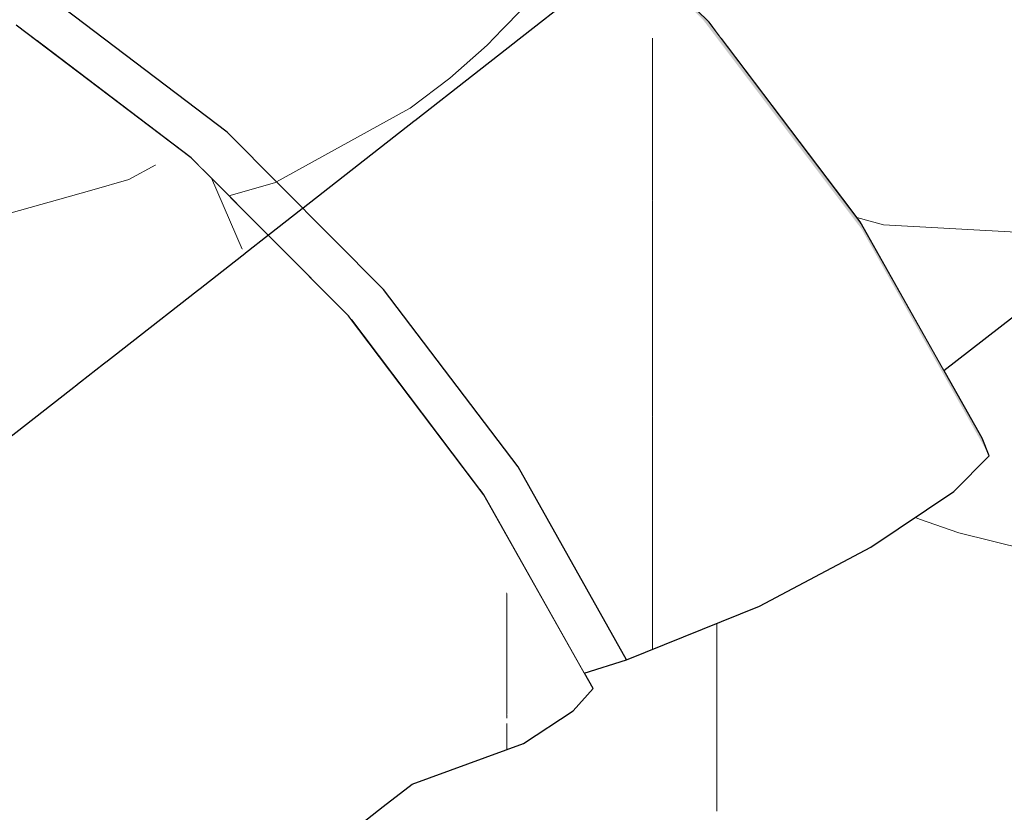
# Model space of a CAD drawing. Header units: millimetres. Extents: x -36478 to 31050, y -14815 to 11827.
# Tile 227 of 256: x -15758 to -15667, y 9734 to 9807. Entities that reach past the tile are written whole.
import ezdxf

# ---------------------------------------------------------------- set-up
doc = ezdxf.new("R2010")
doc.units = ezdxf.units.MM
doc.header["$MEASUREMENT"] = 0
doc.linetypes.add('Wipeout_Contour', pattern=[1000, 0, -1000])
for name, color, linetype in [('Nové_Konstrukce - krov', 7, 'Continuous'), ('Nové_Konstrukce - střechy a skořepiny', 7, 'Continuous'), ('Nové_Výplně - Povrchové', 7, 'Continuous')]:
    doc.layers.add(name, color=color, linetype=linetype)

# ---------------------------------------------------------------- blocks, each defined once
blk = doc.blocks.new('*X13')
at = {"layer": 'Nové_Výplně - Povrchové', "color": 21, "linetype": 'Continuous', "lineweight": 20, "true_color": 0xffaaaa}
for p, q in [((-15693.689, 9819.178), (-15693.689, 9797.354)), ((-15693.689, 9797.127), (-15693.689, 9734.249)), ((-15741.724, 9781.615), (-15741.724, 9734.249)), ((-15748.392, 9766.906), (-15741.724, 9772.595)), ((-15717.706, 9772.595), (-15741.724, 9772.595)), ((-15693.689, 9772.595), (-15717.706, 9772.595)), ((-15693.689, 9772.595), (-15691.865, 9770.701)), ((-15691.865, 9770.701), (-15689.743, 9768.871)), ((-15689.743, 9768.871), (-15687.336, 9767.116)), ((-15757.702, 9762.04), (-15748.392, 9766.906)), ((-15687.336, 9767.116), (-15684.655, 9765.444)), ((-15684.655, 9765.444), (-15681.714, 9763.865)), ((-15681.714, 9763.865), (-15678.529, 9762.387)), ((-15678.529, 9762.387), (-15675.117, 9761.018)), ((-15675.117, 9761.018), (-15671.496, 9759.764)), ((-15671.496, 9759.764), (-15659.052, 9756.662))]:
    blk.add_line(p, q, dxfattribs=at)
blk = doc.blocks.new('výplň_6_1', base_point=(0, 0))
at = {"layer": 'Nové_Výplně - Povrchové', "color": 21, "linetype": 'Continuous', "lineweight": 20, "true_color": 0xffaaaa}
blk.add_blockref('*X13', (0, 0), dxfattribs=at)
blk = doc.blocks.new('*X1661')
at = {"layer": 'Nové_Výplně - Povrchové', "color": 21, "linetype": 'Continuous', "lineweight": 20, "true_color": 0xffaaaa}
for p, q in [((-15604.16, 9851.057), (-15596.618, 9833.942)), ((-15635.852, 9814.413), (-15635.55, 9826.642)), ((-15635.445, 9826.724), (-15627.904, 9809.609)), ((-15614.539, 9826.946), (-15635.16, 9826.946)), ((-15605.613, 9826.946), (-15614.539, 9826.946)), ((-15639.271, 9803.696), (-15635.852, 9814.413)), ((-15644.725, 9796.526), (-15639.271, 9803.696)), ((-15654.594, 9789.773), (-15648.711, 9793.425)), ((-15665.716, 9787.278), (-15654.594, 9789.773)), ((-15680.858, 9788.671), (-15678.425, 9787.981)), ((-15678.425, 9787.981), (-15665.716, 9787.278))]:
    blk.add_line(p, q, dxfattribs=at)
blk = doc.blocks.new('výplň_830_1', base_point=(0, 0))
at = {"color": 254, "linetype": 'Wipeout_Contour', "lineweight": 0, "ltscale": 92291.42075}
blk.add_wipeout([(-15682.16, 9790.39), (-15680.556, 9788.272), (-15672.876, 9774.63), (-15545.911, 9873.381), (-15554.908, 9889.363)], dxfattribs=at).dxf.layer = 'Nové_Výplně - Povrchové'
at = {"layer": 'Nové_Výplně - Povrchové', "color": 21, "linetype": 'Continuous', "lineweight": 20, "true_color": 0xffaaaa}
blk.add_blockref('*X1661', (0, 0), dxfattribs=at)
blk = doc.blocks.new('výplň_831_1', base_point=(0, 0))
at = {"color": 254, "linetype": 'Wipeout_Contour', "lineweight": 0, "ltscale": 73874.139165}
blk.add_wipeout([(-15693.314, 9805.12), (-15682.16, 9790.39), (-15554.908, 9889.363), (-15566.062, 9904.093)], dxfattribs=at).dxf.layer = 'Nové_Výplně - Povrchové'
blk = doc.blocks.new('výplň_835_1', base_point=(0, 0))
at = {"color": 254, "linetype": 'Wipeout_Contour', "lineweight": 0, "ltscale": 92450.154868}
blk.add_wipeout([(-15706.091, 9818.299), (-15694.402, 9806.557), (-15693.314, 9805.12), (-15566.062, 9904.093), (-15579.032, 9917.122)], dxfattribs=at).dxf.layer = 'Nové_Výplně - Povrchové'
blk = doc.blocks.new('výplň_866_1', base_point=(0, 0))
at = {"color": 254, "linetype": 'Wipeout_Contour', "lineweight": 0, "ltscale": 92467.98798}
blk.add_wipeout([(-15711.899, 9765.791), (-15715.414, 9763.748), (-15715.039, 9763.252), (-15705.833, 9746.899), (-15701.954, 9748.125)], dxfattribs=at).dxf.layer = 'Nové_Výplně - Povrchové'
blk = doc.blocks.new('*X1735')
at = {"layer": 'Nové_Výplně - Povrchové', "linetype": 'Continuous', "lineweight": 20, "true_color": 0xffaaaa}
blk.add_hatch(color=21, dxfattribs=at).paths.add_polyline_path([(-15668.722, 9766.815), (-15669.386, 9768.431), (-15680.556, 9788.272), (-15680.411, 9787.579)])
blk = doc.blocks.new('výplň_867_1', base_point=(0, 0))
at = {"color": 254, "linetype": 'Wipeout_Contour', "lineweight": 0, "ltscale": 73897.565858}
blk.add_wipeout([(-15668.722, 9766.815), (-15669.386, 9768.431), (-15680.556, 9788.272), (-15680.411, 9787.579)], dxfattribs=at).dxf.layer = 'Nové_Výplně - Povrchové'
at = {"layer": 'Nové_Výplně - Povrchové', "color": 21, "linetype": 'Continuous', "lineweight": 20, "true_color": 0xffaaaa}
blk.add_blockref('*X1735', (0, 0), dxfattribs=at)
blk = doc.blocks.new('výplň_868_1', base_point=(0, 0))
at = {"color": 254, "linetype": 'Wipeout_Contour', "lineweight": 0, "ltscale": 73907.530355}
blk.add_wipeout([(-15679.564, 9758.429), (-15671.966, 9763.533), (-15683.841, 9784.625), (-15691.242, 9779.172)], dxfattribs=at).dxf.layer = 'Nové_Výplně - Povrchové'
blk = doc.blocks.new('výplň_869_1', base_point=(0, 0))
at = {"color": 254, "linetype": 'Wipeout_Contour', "lineweight": 0, "ltscale": 73898.053266}
blk.add_wipeout([(-15671.966, 9763.533), (-15668.722, 9766.815), (-15680.411, 9787.579), (-15683.841, 9784.625)], dxfattribs=at).dxf.layer = 'Nové_Výplně - Povrchové'
blk = doc.blocks.new('*X1741')
at = {"layer": 'Nové_Výplně - Povrchové', "color": 21, "linetype": 'Continuous', "lineweight": 20, "true_color": 0xffaaaa}
blk.add_line((-15699.585, 9770.458), (-15699.585, 9749.078), dxfattribs=at)
blk = doc.blocks.new('výplň_870_1', base_point=(0, 0))
at = {"color": 254, "linetype": 'Wipeout_Contour', "lineweight": 0, "ltscale": 73949.168161}
blk.add_wipeout([(-15711.899, 9765.791), (-15701.954, 9748.125), (-15689.771, 9753.026), (-15700.831, 9772.672)], dxfattribs=at).dxf.layer = 'Nové_Výplně - Povrchové'
at = {"layer": 'Nové_Výplně - Povrchové', "color": 21, "linetype": 'Continuous', "lineweight": 20, "true_color": 0xffaaaa}
blk.add_blockref('*X1741', (0, 0), dxfattribs=at)
blk = doc.blocks.new('*X1743')
at = {"layer": 'Nové_Výplně - Povrchové', "color": 21, "linetype": 'Continuous', "lineweight": 20, "true_color": 0xffaaaa}
blk.add_line((-15699.585, 9773.517), (-15699.585, 9770.458), dxfattribs=at)
blk = doc.blocks.new('výplň_871_1', base_point=(0, 0))
at = {"color": 254, "linetype": 'Wipeout_Contour', "lineweight": 0, "ltscale": 73925.163424}
blk.add_wipeout([(-15689.771, 9753.026), (-15679.564, 9758.429), (-15691.242, 9779.172), (-15700.831, 9772.672)], dxfattribs=at).dxf.layer = 'Nové_Výplně - Povrchové'
at = {"layer": 'Nové_Výplně - Povrchové', "color": 21, "linetype": 'Continuous', "lineweight": 20, "true_color": 0xffaaaa}
blk.add_blockref('*X1743', (0, 0), dxfattribs=at)
blk = doc.blocks.new('*X1745')
at = {"layer": 'Nové_Výplně - Povrchové', "color": 21, "linetype": 'Continuous', "lineweight": 20, "true_color": 0xffaaaa}
blk.add_line((-15699.585, 9803.236), (-15699.585, 9790.191), dxfattribs=at)
blk = doc.blocks.new('výplň_872_1', base_point=(0, 0))
at = {"color": 254, "linetype": 'Wipeout_Contour', "lineweight": 0, "ltscale": 73994.822204}
blk.add_wipeout([(-15705.718, 9798.29), (-15691.242, 9779.172), (-15683.841, 9784.625), (-15698.56, 9804.063)], dxfattribs=at).dxf.layer = 'Nové_Výplně - Povrchové'
at = {"layer": 'Nové_Výplně - Povrchové', "color": 21, "linetype": 'Continuous', "lineweight": 20, "true_color": 0xffaaaa}
blk.add_blockref('*X1745', (0, 0), dxfattribs=at)
blk = doc.blocks.new('*X1747')
at = {"layer": 'Nové_Výplně - Povrchové', "linetype": 'Continuous', "lineweight": 20, "true_color": 0xffaaaa}
blk.add_hatch(color=21, dxfattribs=at).paths.add_polyline_path([(-15710.503, 9822.731), (-15711.752, 9823.641), (-15694.901, 9806.715), (-15694.402, 9806.557)])
blk = doc.blocks.new('výplň_873_1', base_point=(0, 0))
at = {"color": 254, "linetype": 'Wipeout_Contour', "lineweight": 0, "ltscale": 74071.67806}
blk.add_wipeout([(-15710.503, 9822.731), (-15711.752, 9823.641), (-15694.901, 9806.715), (-15694.402, 9806.557)], dxfattribs=at).dxf.layer = 'Nové_Výplně - Povrchové'
at = {"layer": 'Nové_Výplně - Povrchové', "color": 21, "linetype": 'Continuous', "lineweight": 20, "true_color": 0xffaaaa}
blk.add_blockref('*X1747', (0, 0), dxfattribs=at)
blk = doc.blocks.new('*X1749')
at = {"layer": 'Nové_Výplně - Povrchové', "linetype": 'Continuous', "lineweight": 20, "true_color": 0xffaaaa}
blk.add_hatch(color=21, dxfattribs=at).paths.add_polyline_path([(-15680.411, 9787.579), (-15680.556, 9788.272), (-15694.402, 9806.557), (-15694.901, 9806.715)])
blk = doc.blocks.new('výplň_874_1', base_point=(0, 0))
at = {"color": 254, "linetype": 'Wipeout_Contour', "lineweight": 0, "ltscale": 73982.357549}
blk.add_wipeout([(-15680.411, 9787.579), (-15680.556, 9788.272), (-15694.402, 9806.557), (-15694.901, 9806.715)], dxfattribs=at).dxf.layer = 'Nové_Výplně - Povrchové'
at = {"layer": 'Nové_Výplně - Povrchové', "color": 21, "linetype": 'Continuous', "lineweight": 20, "true_color": 0xffaaaa}
blk.add_blockref('*X1749', (0, 0), dxfattribs=at)
blk = doc.blocks.new('výplň_876_1', base_point=(0, 0))
at = {"color": 254, "linetype": 'Wipeout_Contour', "lineweight": 0, "ltscale": 73985.401777}
blk.add_wipeout([(-15683.841, 9784.625), (-15680.411, 9787.579), (-15694.901, 9806.715), (-15698.56, 9804.063)], dxfattribs=at).dxf.layer = 'Nové_Výplně - Povrchové'
blk = doc.blocks.new('výplň_878_1', base_point=(0, 0))
at = {"color": 254, "linetype": 'Wipeout_Contour', "lineweight": 0, "ltscale": 74077.495148}
blk.add_wipeout([(-15694.901, 9806.715), (-15711.752, 9823.641), (-15715.677, 9821.258), (-15698.56, 9804.063)], dxfattribs=at).dxf.layer = 'Nové_Výplně - Povrchové'
blk = doc.blocks.new('výplň_907_1', base_point=(0, 0))
at = {"color": 254, "linetype": 'Wipeout_Contour', "lineweight": 0, "ltscale": 74039.359619}
blk.add_wipeout([(-15724.228, 9782.072), (-15727.19, 9779.299), (-15715.414, 9763.748), (-15711.899, 9765.791)], dxfattribs=at).dxf.layer = 'Nové_Výplně - Povrchové'
blk = doc.blocks.new('*X1817')
at = {"layer": 'Nové_Výplně - Povrchové', "color": 21, "linetype": 'Continuous', "lineweight": 20, "true_color": 0xffaaaa}
blk.add_line((-15699.585, 9790.191), (-15699.585, 9773.517), dxfattribs=at)
blk = doc.blocks.new('výplň_908_1', base_point=(0, 0))
at = {"color": 254, "linetype": 'Wipeout_Contour', "lineweight": 0, "ltscale": 74009.416383}
blk.add_wipeout([(-15700.831, 9772.672), (-15691.242, 9779.172), (-15705.718, 9798.29), (-15714.541, 9790.777)], dxfattribs=at).dxf.layer = 'Nové_Výplně - Povrchové'
at = {"layer": 'Nové_Výplně - Povrchové', "color": 21, "linetype": 'Continuous', "lineweight": 20, "true_color": 0xffaaaa}
blk.add_blockref('*X1817', (0, 0), dxfattribs=at)
blk = doc.blocks.new('výplň_909_1', base_point=(0, 0))
at = {"color": 254, "linetype": 'Wipeout_Contour', "lineweight": 0, "ltscale": 74026.978588}
blk.add_wipeout([(-15711.899, 9765.791), (-15700.831, 9772.672), (-15714.541, 9790.777), (-15724.228, 9782.072)], dxfattribs=at).dxf.layer = 'Nové_Výplně - Povrchové'
blk = doc.blocks.new('*X1821')
at = {"layer": 'Nové_Výplně - Povrchové', "color": 21, "linetype": 'Continuous', "lineweight": 20, "true_color": 0xffaaaa}
for p, q in [((-15734.222, 9791.848), (-15738.42, 9790.66)), ((-15734.053, 9791.941), (-15734.222, 9791.848))]:
    blk.add_line(p, q, dxfattribs=at)
blk = doc.blocks.new('výplň_910_1', base_point=(0, 0))
at = {"color": 254, "linetype": 'Wipeout_Contour', "lineweight": 0, "ltscale": 92635.406775}
blk.add_wipeout([(-15738.565, 9796.473), (-15740.852, 9793.103), (-15727.445, 9779.636), (-15727.19, 9779.299), (-15724.228, 9782.072)], dxfattribs=at).dxf.layer = 'Nové_Výplně - Povrchové'
at = {"layer": 'Nové_Výplně - Povrchové', "color": 21, "linetype": 'Continuous', "lineweight": 20, "true_color": 0xffaaaa}
blk.add_blockref('*X1821', (0, 0), dxfattribs=at)
blk = doc.blocks.new('výplň_911_1', base_point=(0, 0))
at = {"color": 254, "linetype": 'Wipeout_Contour', "lineweight": 0, "ltscale": 92732.955334}
blk.add_wipeout([(-15754.474, 9808.557), (-15755.98, 9804.844), (-15741.873, 9794.128), (-15740.852, 9793.103), (-15738.565, 9796.473)], dxfattribs=at).dxf.layer = 'Nové_Výplně - Povrchové'
blk = doc.blocks.new('*X1825')
at = {"layer": 'Nové_Výplně - Povrchové', "color": 21, "linetype": 'Continuous', "lineweight": 20, "true_color": 0xffaaaa}
blk.add_line((-15722.187, 9798.457), (-15734.053, 9791.941), dxfattribs=at)
blk = doc.blocks.new('výplň_912_1', base_point=(0, 0))
at = {"color": 254, "linetype": 'Wipeout_Contour', "lineweight": 0, "ltscale": 74109.034124}
blk.add_wipeout([(-15724.228, 9782.072), (-15714.541, 9790.777), (-15730.485, 9806.793), (-15738.565, 9796.473)], dxfattribs=at).dxf.layer = 'Nové_Výplně - Povrchové'
at = {"layer": 'Nové_Výplně - Povrchové', "color": 21, "linetype": 'Continuous', "lineweight": 20, "true_color": 0xffaaaa}
blk.add_blockref('*X1825', (0, 0), dxfattribs=at)
blk = doc.blocks.new('*X1827')
at = {"layer": 'Nové_Výplně - Povrchové', "color": 21, "linetype": 'Continuous', "lineweight": 20, "true_color": 0xffaaaa}
for p, q in [((-15707.368, 9812.912), (-15708.619, 9811.194)), ((-15708.619, 9811.194), (-15711.56, 9807.716)), ((-15711.56, 9807.716), (-15713.315, 9805.921)), ((-15699.585, 9805.094), (-15699.585, 9803.236))]:
    blk.add_line(p, q, dxfattribs=at)
blk = doc.blocks.new('výplň_913_1', base_point=(0, 0))
at = {"color": 254, "linetype": 'Wipeout_Contour', "lineweight": 0, "ltscale": 74086.86133}
blk.add_wipeout([(-15705.718, 9798.29), (-15698.56, 9804.063), (-15715.677, 9821.258), (-15722.552, 9815.2)], dxfattribs=at).dxf.layer = 'Nové_Výplně - Povrchové'
at = {"layer": 'Nové_Výplně - Povrchové', "color": 21, "linetype": 'Continuous', "lineweight": 20, "true_color": 0xffaaaa}
blk.add_blockref('*X1827', (0, 0), dxfattribs=at)
blk = doc.blocks.new('*X1829')
at = {"layer": 'Nové_Výplně - Povrchové', "color": 21, "linetype": 'Continuous', "lineweight": 20, "true_color": 0xffaaaa}
for p, q in [((-15713.315, 9805.921), (-15714.745, 9804.46)), ((-15714.745, 9804.46), (-15718.157, 9801.443)), ((-15718.157, 9801.443), (-15721.778, 9798.682)), ((-15721.778, 9798.682), (-15722.187, 9798.457))]:
    blk.add_line(p, q, dxfattribs=at)
blk = doc.blocks.new('výplň_914_1', base_point=(0, 0))
at = {"color": 254, "linetype": 'Wipeout_Contour', "lineweight": 0, "ltscale": 74098.258566}
blk.add_wipeout([(-15714.541, 9790.777), (-15705.718, 9798.29), (-15722.552, 9815.2), (-15730.485, 9806.793)], dxfattribs=at).dxf.layer = 'Nové_Výplně - Povrchové'
at = {"layer": 'Nové_Výplně - Povrchové', "color": 21, "linetype": 'Continuous', "lineweight": 20, "true_color": 0xffaaaa}
blk.add_blockref('*X1829', (0, 0), dxfattribs=at)
blk = doc.blocks.new('výplň_915_1', base_point=(0, 0))
at = {"color": 254, "linetype": 'Wipeout_Contour', "lineweight": 0, "ltscale": 74192.830053}
blk.add_wipeout([(-15738.565, 9796.473), (-15730.485, 9806.793), (-15748.177, 9820.231), (-15754.474, 9808.557)], dxfattribs=at).dxf.layer = 'Nové_Výplně - Povrchové'
blk = doc.blocks.new('výplň_917_1', base_point=(0, 0))
at = {"color": 254, "linetype": 'Wipeout_Contour', "lineweight": 0, "ltscale": 92830.056099}
blk.add_wipeout([(-15771.472, 9817.957), (-15772.196, 9814.204), (-15757.882, 9806.289), (-15755.98, 9804.844), (-15754.474, 9808.557)], dxfattribs=at).dxf.layer = 'Nové_Výplně - Povrchové'
blk = doc.blocks.new('výplň_930_1', base_point=(0, 0))
at = {"color": 254, "linetype": 'Wipeout_Contour', "lineweight": 0, "ltscale": 74004.504153}
blk.add_wipeout([(-15724.252, 9734.671), (-15721.622, 9736.717), (-15730.62, 9752.699), (-15733.25, 9750.654)], dxfattribs=at).dxf.layer = 'Nové_Výplně - Povrchové'
blk = doc.blocks.new('*X1863')
at = {"layer": 'Nové_Výplně - Povrchové', "color": 21, "linetype": 'Continuous', "lineweight": 20, "true_color": 0xffaaaa}
for p, q in [((-15712.926, 9743.133), (-15712.926, 9742.772)), ((-15712.926, 9742.272), (-15712.926, 9739.896))]:
    blk.add_line(p, q, dxfattribs=at)
blk = doc.blocks.new('výplň_931_1', base_point=(0, 0))
at = {"color": 254, "linetype": 'Wipeout_Contour', "lineweight": 0, "ltscale": 73990.512238}
blk.add_wipeout([(-15721.438, 9758.252), (-15730.62, 9752.699), (-15721.622, 9736.717), (-15711.415, 9740.449)], dxfattribs=at).dxf.layer = 'Nové_Výplně - Povrchové'
at = {"layer": 'Nové_Výplně - Povrchové', "color": 21, "linetype": 'Continuous', "lineweight": 20, "true_color": 0xffaaaa}
blk.add_blockref('*X1863', (0, 0), dxfattribs=at)
blk = doc.blocks.new('*X1865')
at = {"layer": 'Nové_Výplně - Povrchové', "color": 21, "linetype": 'Continuous', "lineweight": 20, "true_color": 0xffaaaa}
blk.add_line((-15712.926, 9754.255), (-15712.926, 9743.133), dxfattribs=at)
blk = doc.blocks.new('výplň_932_1', base_point=(0, 0))
at = {"color": 254, "linetype": 'Wipeout_Contour', "lineweight": 0, "ltscale": 73974.643639}
blk.add_wipeout([(-15711.415, 9740.449), (-15706.845, 9743.453), (-15717.002, 9761.495), (-15721.438, 9758.252)], dxfattribs=at).dxf.layer = 'Nové_Výplně - Povrchové'
at = {"layer": 'Nové_Výplně - Povrchové', "color": 21, "linetype": 'Continuous', "lineweight": 20, "true_color": 0xffaaaa}
blk.add_blockref('*X1865', (0, 0), dxfattribs=at)
blk = doc.blocks.new('výplň_933_1', base_point=(0, 0))
at = {"color": 254, "linetype": 'Wipeout_Contour', "lineweight": 0, "ltscale": 73969.098176}
blk.add_wipeout([(-15706.845, 9743.453), (-15705.03, 9745.474), (-15715.039, 9763.252), (-15717.002, 9761.495)], dxfattribs=at).dxf.layer = 'Nové_Výplně - Povrchové'
blk = doc.blocks.new('výplň_934_1', base_point=(0, 0))
at = {"color": 254, "linetype": 'Wipeout_Contour', "lineweight": 0, "ltscale": 74043.77844}
blk.add_wipeout([(-15727.445, 9779.636), (-15729.592, 9778.122), (-15717.002, 9761.495), (-15715.039, 9763.252)], dxfattribs=at).dxf.layer = 'Nové_Výplně - Povrchové'
blk = doc.blocks.new('výplň_948_1', base_point=(0, 0))
at = {"color": 254, "linetype": 'Wipeout_Contour', "lineweight": 0, "ltscale": 92683.34137}
blk.add_wipeout([(-15733.25, 9750.654), (-15860.501, 9651.681), (-15858.897, 9649.562), (-15851.217, 9635.921), (-15724.252, 9734.671)], dxfattribs=at).dxf.layer = 'Nové_Výplně - Povrchové'
blk = doc.blocks.new('výplň_949_1', base_point=(0, 0))
at = {"color": 254, "linetype": 'Wipeout_Contour', "lineweight": 0, "ltscale": 74049.369044}
blk.add_wipeout([(-15721.438, 9758.252), (-15717.002, 9761.495), (-15729.592, 9778.122), (-15733.862, 9774.66)], dxfattribs=at).dxf.layer = 'Nové_Výplně - Povrchové'
blk = doc.blocks.new('výplň_950_1', base_point=(0, 0))
at = {"color": 254, "linetype": 'Wipeout_Contour', "lineweight": 0, "ltscale": 74071.119591}
blk.add_wipeout([(-15730.62, 9752.699), (-15741.773, 9767.429), (-15744.403, 9765.383), (-15733.25, 9750.654)], dxfattribs=at).dxf.layer = 'Nové_Výplně - Povrchové'
blk = doc.blocks.new('výplň_951_1', base_point=(0, 0))
at = {"color": 254, "linetype": 'Wipeout_Contour', "lineweight": 0, "ltscale": 74060.93004}
blk.add_wipeout([(-15730.62, 9752.699), (-15721.438, 9758.252), (-15733.862, 9774.66), (-15741.773, 9767.429)], dxfattribs=at).dxf.layer = 'Nové_Výplně - Povrchové'
blk = doc.blocks.new('výplň_952_1', base_point=(0, 0))
at = {"color": 254, "linetype": 'Wipeout_Contour', "lineweight": 0, "ltscale": 74186.662751}
blk.add_wipeout([(-15744.403, 9765.383), (-15871.655, 9666.41), (-15860.501, 9651.681), (-15733.25, 9750.654)], dxfattribs=at).dxf.layer = 'Nové_Výplně - Povrchové'
blk = doc.blocks.new('výplň_953_1', base_point=(0, 0))
at = {"color": 254, "linetype": 'Wipeout_Contour', "lineweight": 0, "ltscale": 74141.38409}
blk.add_wipeout([(-15744.403, 9765.383), (-15741.773, 9767.429), (-15754.744, 9780.458), (-15757.374, 9778.412)], dxfattribs=at).dxf.layer = 'Nové_Výplně - Povrchové'
blk = doc.blocks.new('výplň_956_1', base_point=(0, 0))
at = {"color": 254, "linetype": 'Wipeout_Contour', "lineweight": 0, "ltscale": 92934.863345}
blk.add_wipeout([(-15771.767, 9789.345), (-15898.122, 9691.069), (-15888.844, 9684.021), (-15884.432, 9679.589), (-15757.374, 9778.412)], dxfattribs=at).dxf.layer = 'Nové_Výplně - Povrchové'
blk = doc.blocks.new('výplň_957_1', base_point=(0, 0))
at = {"color": 254, "linetype": 'Wipeout_Contour', "lineweight": 0, "ltscale": 92841.381965}
blk.add_wipeout([(-15757.374, 9778.412), (-15884.432, 9679.589), (-15872.743, 9667.847), (-15871.655, 9666.41), (-15744.403, 9765.383)], dxfattribs=at).dxf.layer = 'Nové_Výplně - Povrchové'
blk = doc.blocks.new('*X1921')
at = {"layer": 'Nové_Výplně - Povrchové', "color": 21, "linetype": 'Continuous', "lineweight": 20, "true_color": 0xffaaaa}
blk.add_line((-15737.181, 9785.745), (-15740.007, 9792.254), dxfattribs=at)
blk = doc.blocks.new('výplň_960_1', base_point=(0, 0))
at = {"color": 254, "linetype": 'Wipeout_Contour', "lineweight": 0, "ltscale": 74122.538921}
blk.add_wipeout([(-15729.592, 9778.122), (-15727.445, 9779.636), (-15741.873, 9794.128), (-15744.234, 9792.829)], dxfattribs=at).dxf.layer = 'Nové_Výplně - Povrchové'
at = {"layer": 'Nové_Výplně - Povrchové', "color": 21, "linetype": 'Continuous', "lineweight": 20, "true_color": 0xffaaaa}
blk.add_blockref('*X1921', (0, 0), dxfattribs=at)
blk = doc.blocks.new('výplň_961_1', base_point=(0, 0))
at = {"color": 254, "linetype": 'Wipeout_Contour', "lineweight": 0, "ltscale": 74135.202516}
blk.add_wipeout([(-15741.773, 9767.429), (-15733.862, 9774.66), (-15748.31, 9789.173), (-15754.744, 9780.458)], dxfattribs=at).dxf.layer = 'Nové_Výplně - Povrchové'
blk = doc.blocks.new('výplň_962_1', base_point=(0, 0))
at = {"color": 254, "linetype": 'Wipeout_Contour', "lineweight": 0, "ltscale": 74128.180058}
blk.add_wipeout([(-15733.862, 9774.66), (-15729.592, 9778.122), (-15744.234, 9792.829), (-15748.31, 9789.173)], dxfattribs=at).dxf.layer = 'Nové_Výplně - Povrchové'
blk = doc.blocks.new('výplň_963_1', base_point=(0, 0))
at = {"color": 254, "linetype": 'Wipeout_Contour', "lineweight": 0, "ltscale": 74213.15443}
blk.add_wipeout([(-15754.744, 9780.458), (-15769.137, 9791.391), (-15771.767, 9789.345), (-15757.374, 9778.412)], dxfattribs=at).dxf.layer = 'Nové_Výplně - Povrchové'
blk = doc.blocks.new('*X1929')
at = {"layer": 'Nové_Výplně - Povrchové', "color": 21, "linetype": 'Continuous', "lineweight": 20, "true_color": 0xffaaaa}
for p, q in [((-15750.953, 9791.18), (-15761.222, 9788.272)), ((-15761.222, 9788.272), (-15764.798, 9788.095))]:
    blk.add_line(p, q, dxfattribs=at)
blk = doc.blocks.new('výplň_964_1', base_point=(0, 0))
at = {"color": 254, "linetype": 'Wipeout_Contour', "lineweight": 0, "ltscale": 74211.063405}
blk.add_wipeout([(-15769.137, 9791.391), (-15754.744, 9780.458), (-15748.31, 9789.173), (-15764.343, 9801.351)], dxfattribs=at).dxf.layer = 'Nové_Výplně - Povrchové'
at = {"layer": 'Nové_Výplně - Povrchové', "color": 21, "linetype": 'Continuous', "lineweight": 20, "true_color": 0xffaaaa}
blk.add_blockref('*X1929', (0, 0), dxfattribs=at)
blk = doc.blocks.new('*X1931')
at = {"layer": 'Nové_Výplně - Povrchové', "color": 21, "linetype": 'Continuous', "lineweight": 20, "true_color": 0xffaaaa}
for p, q in [((-15745.104, 9793.49), (-15747.563, 9792.139)), ((-15747.563, 9792.139), (-15750.953, 9791.18))]:
    blk.add_line(p, q, dxfattribs=at)
blk = doc.blocks.new('výplň_965_1', base_point=(0, 0))
at = {"color": 254, "linetype": 'Wipeout_Contour', "lineweight": 0, "ltscale": 74208.671627}
blk.add_wipeout([(-15764.343, 9801.351), (-15748.31, 9789.173), (-15744.234, 9792.829), (-15760.481, 9805.17)], dxfattribs=at).dxf.layer = 'Nové_Výplně - Povrchové'
at = {"layer": 'Nové_Výplně - Povrchové', "color": 21, "linetype": 'Continuous', "lineweight": 20, "true_color": 0xffaaaa}
blk.add_blockref('*X1931', (0, 0), dxfattribs=at)
blk = doc.blocks.new('výplň_968_1', base_point=(0, 0))
at = {"color": 254, "linetype": 'Wipeout_Contour', "lineweight": 0, "ltscale": 74202.976205}
blk.add_wipeout([(-15741.873, 9794.128), (-15757.882, 9806.289), (-15760.481, 9805.17), (-15744.234, 9792.829)], dxfattribs=at).dxf.layer = 'Nové_Výplně - Povrchové'

msp = doc.modelspace()

# ---------------------------------------------------------------- block references
at = {"layer": 'Nové_Výplně - Povrchové', "color": 21, "linetype": 'Continuous', "lineweight": 20, "true_color": 0xffaaaa}
msp.add_blockref('výplň_6_1', (0, 0), dxfattribs=at)

# ---------------------------------------------------------------- next in the draw order: block references
for name in ['výplň_830_1', 'výplň_866_1', 'výplň_930_1']:
    msp.add_blockref(name, (0, 0), dxfattribs=at)

# ---------------------------------------------------------------- next in the draw order: block references
for name in ['výplň_831_1', 'výplň_867_1']:
    msp.add_blockref(name, (0, 0), dxfattribs=at)

# ---------------------------------------------------------------- next in the draw order: block references
for name in ['výplň_835_1', 'výplň_868_1']:
    msp.add_blockref(name, (0, 0), dxfattribs=at)

# ---------------------------------------------------------------- next in the draw order: block references
for name in ['výplň_873_1', 'výplň_869_1', 'výplň_870_1']:
    msp.add_blockref(name, (0, 0), dxfattribs=at)

# ---------------------------------------------------------------- next in the draw order: linework, layer by layer
at = {"layer": 'Nové_Konstrukce - krov', "color": 1, "linetype": 'Continuous', "lineweight": 25}
for p, q in [((-15672.876, 9774.63), (-15545.911, 9873.381)), ((-15668.722, 9766.815), (-15669.386, 9768.431)), ((-15671.966, 9763.533), (-15668.722, 9766.815))]:
    msp.add_line(p, q, dxfattribs=at)

# ---------------------------------------------------------------- next in the draw order: block references
at = {"layer": 'Nové_Výplně - Povrchové', "color": 21, "linetype": 'Continuous', "lineweight": 20, "true_color": 0xffaaaa}
for name in ['výplň_907_1', 'výplň_871_1', 'výplň_931_1']:
    msp.add_blockref(name, (0, 0), dxfattribs=at)

# ---------------------------------------------------------------- next in the draw order: linework, layer by layer
at = {"layer": 'Nové_Konstrukce - krov', "color": 1, "linetype": 'Continuous', "lineweight": 25}
for p, q in [((-15679.564, 9758.429), (-15671.966, 9763.533)), ((-15689.771, 9753.026), (-15679.564, 9758.429)), ((-15701.954, 9748.125), (-15689.771, 9753.026))]:
    msp.add_line(p, q, dxfattribs=at)

# ---------------------------------------------------------------- next in the draw order: block references
at = {"layer": 'Nové_Výplně - Povrchové', "color": 21, "linetype": 'Continuous', "lineweight": 20, "true_color": 0xffaaaa}
for name in ['výplň_872_1', 'výplň_932_1', 'výplň_948_1']:
    msp.add_blockref(name, (0, 0), dxfattribs=at)

# ---------------------------------------------------------------- next in the draw order: linework, layer by layer
at = {"layer": 'Nové_Konstrukce - krov', "color": 1, "linetype": 'Continuous', "lineweight": 25}
for p, q in [((-15721.622, 9736.717), (-15711.415, 9740.449)), ((-15724.252, 9734.671), (-15721.622, 9736.717))]:
    msp.add_line(p, q, dxfattribs=at)

# ---------------------------------------------------------------- next in the draw order: block references
at = {"layer": 'Nové_Výplně - Povrchové', "color": 21, "linetype": 'Continuous', "lineweight": 20, "true_color": 0xffaaaa}
for name in ['výplň_874_1', 'výplň_933_1']:
    msp.add_blockref(name, (0, 0), dxfattribs=at)

# ---------------------------------------------------------------- next in the draw order: linework, layer by layer
at = {"layer": 'Nové_Konstrukce - krov', "color": 1, "linetype": 'Continuous', "lineweight": 25}
for p, q in [((-15705.833, 9746.899), (-15701.954, 9748.125)), ((-15706.845, 9743.453), (-15705.03, 9745.474)), ((-15711.415, 9740.449), (-15706.845, 9743.453))]:
    msp.add_line(p, q, dxfattribs=at)

# ---------------------------------------------------------------- next in the draw order: block references
at = {"layer": 'Nové_Výplně - Povrchové', "color": 21, "linetype": 'Continuous', "lineweight": 20, "true_color": 0xffaaaa}
msp.add_blockref('výplň_876_1', (0, 0), dxfattribs=at)

# ---------------------------------------------------------------- next in the draw order: linework, layer by layer
at = {"layer": 'Nové_Konstrukce - krov', "color": 1, "linetype": 'Continuous', "lineweight": 25}
msp.add_line((-15669.386, 9768.431), (-15680.556, 9788.272), dxfattribs=at)

# ---------------------------------------------------------------- next in the draw order: block references
at = {"layer": 'Nové_Výplně - Povrchové', "color": 21, "linetype": 'Continuous', "lineweight": 20, "true_color": 0xffaaaa}
for name in ['výplň_878_1', 'výplň_908_1']:
    msp.add_blockref(name, (0, 0), dxfattribs=at)

# ---------------------------------------------------------------- next in the draw order: linework, layer by layer
at = {"layer": 'Nové_Konstrukce - krov', "color": 1, "linetype": 'Continuous', "lineweight": 25}
msp.add_line((-15680.556, 9788.272), (-15694.402, 9806.557), dxfattribs=at)

# ---------------------------------------------------------------- next in the draw order: block references
at = {"layer": 'Nové_Výplně - Povrchové', "color": 21, "linetype": 'Continuous', "lineweight": 20, "true_color": 0xffaaaa}
msp.add_blockref('výplň_909_1', (0, 0), dxfattribs=at)

# ---------------------------------------------------------------- next in the draw order: linework, layer by layer
at = {"layer": 'Nové_Konstrukce - krov', "color": 1, "linetype": 'Continuous', "lineweight": 25}
msp.add_line((-15701.954, 9748.125), (-15711.899, 9765.791), dxfattribs=at)

# ---------------------------------------------------------------- next in the draw order: block references
at = {"layer": 'Nové_Výplně - Povrchové', "color": 21, "linetype": 'Continuous', "lineweight": 20, "true_color": 0xffaaaa}
msp.add_blockref('výplň_910_1', (0, 0), dxfattribs=at)

# ---------------------------------------------------------------- next in the draw order: block references
for name in ['výplň_911_1', 'výplň_934_1']:
    msp.add_blockref(name, (0, 0), dxfattribs=at)

# ---------------------------------------------------------------- next in the draw order: linework, layer by layer
at = {"layer": 'Nové_Konstrukce - krov', "color": 1, "linetype": 'Continuous', "lineweight": 25}
msp.add_line((-15705.03, 9745.474), (-15715.039, 9763.252), dxfattribs=at)

# ---------------------------------------------------------------- next in the draw order: block references
at = {"layer": 'Nové_Výplně - Povrchové', "color": 21, "linetype": 'Continuous', "lineweight": 20, "true_color": 0xffaaaa}
for name in ['výplň_912_1', 'výplň_949_1']:
    msp.add_blockref(name, (0, 0), dxfattribs=at)

# ---------------------------------------------------------------- next in the draw order: block references
for name in ['výplň_913_1', 'výplň_950_1']:
    msp.add_blockref(name, (0, 0), dxfattribs=at)

# ---------------------------------------------------------------- next in the draw order: block references
for name in ['výplň_914_1', 'výplň_951_1']:
    msp.add_blockref(name, (0, 0), dxfattribs=at)

# ---------------------------------------------------------------- next in the draw order: linework, layer by layer
at = {"layer": 'Nové_Konstrukce - krov', "color": 1, "linetype": 'Continuous', "lineweight": 25}
for p, q in [((-15694.402, 9806.557), (-15710.503, 9822.731)), ((-15711.899, 9765.791), (-15724.228, 9782.072))]:
    msp.add_line(p, q, dxfattribs=at)

# ---------------------------------------------------------------- next in the draw order: block references
at = {"layer": 'Nové_Výplně - Povrchové', "color": 21, "linetype": 'Continuous', "lineweight": 20, "true_color": 0xffaaaa}
for name in ['výplň_915_1', 'výplň_952_1']:
    msp.add_blockref(name, (0, 0), dxfattribs=at)

# ---------------------------------------------------------------- next in the draw order: block references
for name in ['výplň_917_1', 'výplň_953_1']:
    msp.add_blockref(name, (0, 0), dxfattribs=at)

# ---------------------------------------------------------------- next in the draw order: block references
msp.add_blockref('výplň_956_1', (0, 0), dxfattribs=at)

# ---------------------------------------------------------------- next in the draw order: block references
msp.add_blockref('výplň_957_1', (0, 0), dxfattribs=at)

# ---------------------------------------------------------------- next in the draw order: linework, layer by layer
at = {"layer": 'Nové_Konstrukce - krov', "color": 1, "linetype": 'Continuous', "lineweight": 25}
msp.add_line((-15851.217, 9635.921), (-15724.252, 9734.671), dxfattribs=at)

# ---------------------------------------------------------------- next in the draw order: block references
at = {"layer": 'Nové_Výplně - Povrchové', "color": 21, "linetype": 'Continuous', "lineweight": 20, "true_color": 0xffaaaa}
msp.add_blockref('výplň_960_1', (0, 0), dxfattribs=at)

# ---------------------------------------------------------------- next in the draw order: linework, layer by layer
at = {"layer": 'Nové_Konstrukce - krov', "color": 1, "linetype": 'Continuous', "lineweight": 25}
msp.add_line((-15715.039, 9763.252), (-15727.445, 9779.636), dxfattribs=at)

# ---------------------------------------------------------------- next in the draw order: block references
at = {"layer": 'Nové_Výplně - Povrchové', "color": 21, "linetype": 'Continuous', "lineweight": 20, "true_color": 0xffaaaa}
msp.add_blockref('výplň_961_1', (0, 0), dxfattribs=at)

# ---------------------------------------------------------------- next in the draw order: block references
for name in ['výplň_962_1', 'výplň_963_1']:
    msp.add_blockref(name, (0, 0), dxfattribs=at)

# ---------------------------------------------------------------- next in the draw order: linework, layer by layer
at = {"layer": 'Nové_Konstrukce - krov', "color": 1, "linetype": 'Continuous', "lineweight": 25}
msp.add_line((-15724.228, 9782.072), (-15738.565, 9796.473), dxfattribs=at)

# ---------------------------------------------------------------- next in the draw order: block references
at = {"layer": 'Nové_Výplně - Povrchové', "color": 21, "linetype": 'Continuous', "lineweight": 20, "true_color": 0xffaaaa}
msp.add_blockref('výplň_964_1', (0, 0), dxfattribs=at)

# ---------------------------------------------------------------- next in the draw order: block references
msp.add_blockref('výplň_965_1', (0, 0), dxfattribs=at)

# ---------------------------------------------------------------- next in the draw order: block references
msp.add_blockref('výplň_968_1', (0, 0), dxfattribs=at)

# ---------------------------------------------------------------- next in the draw order: linework, layer by layer
at = {"layer": 'Nové_Konstrukce - krov', "color": 1, "linetype": 'Continuous', "lineweight": 25}
for p, q in [((-15738.565, 9796.473), (-15754.474, 9808.557)), ((-15741.873, 9794.128), (-15757.882, 9806.289)), ((-15727.445, 9779.636), (-15741.873, 9794.128))]:
    msp.add_line(p, q, dxfattribs=at)
at = {"layer": 'Nové_Konstrukce - střechy a skořepiny', "color": 1, "linetype": 'Continuous', "lineweight": 25}
msp.add_line((-14406.177, 10825.99), (-19182.706, 7090.827), dxfattribs=at)

doc.saveas('drawing.dxf')
